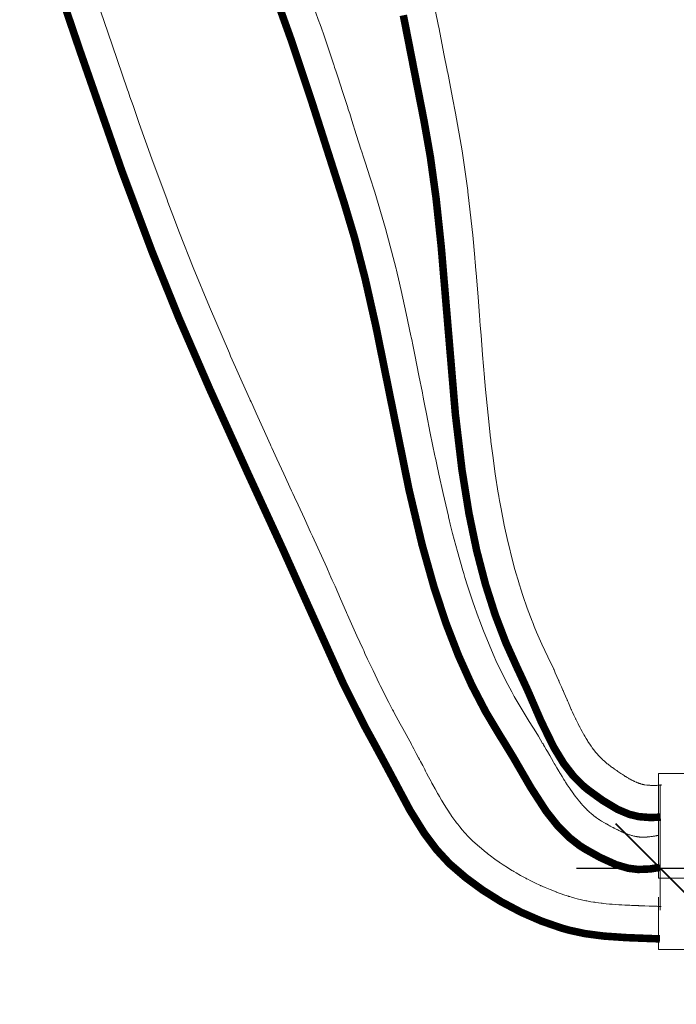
# Model space of a CAD drawing. Header units: millimetres. Extents: x 0 to 594, y 0 to 420.
# Tile 4 of 50: x 66 to 82, y 151 to 174. Entities that reach past the tile are written whole.
import ezdxf

# ---------------------------------------------------------------- set-up
doc = ezdxf.new("R2010")
doc.units = ezdxf.units.MM
for name, pattern in [('K5LT_BASIC', [0]), ('K5LT_DASHED', [6, 4, -2]), ('K5LT_THIN', [0])]:
    doc.linetypes.add(name, pattern=pattern)
doc.styles.add('KDIMTEXTSTYLE', font='GOST_AU.SHX', dxfattribs={"width": 0.96, "oblique": 15, "height": 5})
doc.dimstyles.new('KDIMSTYLE (0.03)', dxfattribs={"dimtxt": 5, "dimasz": 1, "dimexe": 2, "dimexo": 0, "dimgap": 1, "dimtad": 1, "dimlfac": 40, "dimtxsty": 'KDIMTEXTSTYLE', "dimsah": 1, "dimcen": 0, "dimdle": 1, "dimadec": 0, "dimazin": 0, "dimtfac": 0.667, "dimtmove": 0, "dimatfit": 3, "dimfxl": 1, "dimtvp": 1, "dimtfill": 1, "dimtolj": 1, "dimtzin": 0, "dimarcsym": 0})

# ---------------------------------------------------------------- blocks, each defined once
blk = doc.blocks.new('KDIMARROW_03')
at = {"color": 0, "linetype": 'K5LT_BASIC', "lineweight": 40}
blk.add_line((-1.061, -1.061), (1.061, 1.061), dxfattribs=at)
at = {"color": 0, "linetype": 'K5LT_THIN', "lineweight": 18}
for q in [(-1, 0), (2, 0)]:
    blk.add_line((0, 0), q, dxfattribs=at)
blk = doc.blocks.new('U260')
at = {"color": 7, "linetype": 'K5LT_DASHED', "lineweight": 18}
for p, q in [((76.057, 174.641), (76.134, 174.25)), ((76.134, 174.25), (76.138, 174.229)), ((76.138, 174.229), (76.147, 174.186)), ((76.147, 174.186), (76.164, 174.1)), ((76.164, 174.1), (76.197, 173.929)), ((76.197, 173.929), (76.264, 173.588)), ((76.264, 173.588), (76.339, 173.201)), ((76.339, 173.201), (76.343, 173.18)), ((76.343, 173.18), (76.352, 173.137)), ((76.352, 173.137), (76.368, 173.052)), ((76.368, 173.052), (76.401, 172.881)), ((76.401, 172.881), (76.468, 172.54)), ((76.468, 172.54), (76.541, 172.169)), ((76.541, 172.169), (76.7, 171.271)), ((76.7, 171.271), (76.833, 170.323)), ((76.833, 170.323), (76.837, 170.288)), ((76.837, 170.288), (76.846, 170.219)), ((76.846, 170.219), (76.862, 170.081)), ((76.862, 170.081), (76.893, 169.805)), ((76.893, 169.805), (76.951, 169.253)), ((76.951, 169.253), (77, 168.722)), ((77, 168.722), (77.003, 168.691)), ((77.003, 168.691), (77.008, 168.63)), ((77.008, 168.63), (77.019, 168.508)), ((77.019, 168.508), (77.039, 168.264)), ((77.039, 168.264), (77.079, 167.777)), ((77.079, 167.777), (77.113, 167.34)), ((77.113, 167.34), (77.116, 167.298)), ((77.116, 167.298), (77.119, 167.269)), ((77.119, 167.269), (77.123, 167.211)), ((77.123, 167.211), (77.132, 167.095)), ((77.132, 167.095), (77.15, 166.863)), ((77.15, 166.863), (77.187, 166.4)), ((77.187, 166.4), (77.233, 165.855)), ((77.233, 165.855), (77.235, 165.825)), ((77.235, 165.825), (77.24, 165.767)), ((77.24, 165.767), (77.251, 165.651)), ((77.251, 165.651), (77.272, 165.418)), ((77.272, 165.418), (77.318, 164.956)), ((77.318, 164.956), (77.378, 164.409)), ((77.378, 164.409), (77.381, 164.381)), ((77.381, 164.381), (77.388, 164.326)), ((77.388, 164.326), (77.401, 164.214)), ((77.401, 164.214), (77.43, 163.993)), ((77.43, 163.993), (77.491, 163.553)), ((77.491, 163.553), (77.563, 163.09)), ((77.563, 163.09), (77.567, 163.065)), ((77.567, 163.065), (77.576, 163.016)), ((77.576, 163.016), (77.593, 162.917)), ((77.593, 162.917), (77.629, 162.719)), ((77.629, 162.719), (77.706, 162.327)), ((77.706, 162.327), (77.791, 161.935)), ((77.791, 161.935), (77.796, 161.914)), ((77.796, 161.914), (77.806, 161.87)), ((77.806, 161.87), (77.827, 161.784)), ((77.827, 161.784), (77.869, 161.612)), ((77.869, 161.612), (77.96, 161.271)), ((77.96, 161.271), (78.058, 160.934)), ((78.058, 160.934), (78.064, 160.915)), ((78.064, 160.915), (78.076, 160.877)), ((78.076, 160.877), (78.1, 160.801)), ((78.1, 160.801), (78.149, 160.649)), ((78.149, 160.649), (78.253, 160.348)), ((78.253, 160.348), (78.372, 160.032)), ((78.372, 160.032), (78.379, 160.014)), ((78.379, 160.014), (78.393, 159.979)), ((78.393, 159.979), (78.421, 159.908)), ((78.421, 159.908), (78.479, 159.767)), ((78.479, 159.767), (78.602, 159.488)), ((78.602, 159.488), (78.749, 159.179)), ((78.749, 159.179), (78.887, 158.887)), ((78.887, 158.887), (78.89, 158.881)), ((78.89, 158.881), (78.895, 158.87)), ((78.895, 158.87), (78.905, 158.848)), ((78.905, 158.848), (78.925, 158.803)), ((78.925, 158.803), (78.965, 158.713)), ((78.965, 158.713), (79.004, 158.623)), ((79.004, 158.623), (79.007, 158.618)), ((79.007, 158.618), (79.011, 158.608)), ((79.011, 158.608), (79.02, 158.588)), ((79.02, 158.588), (79.037, 158.547)), ((79.037, 158.547), (79.072, 158.466)), ((79.072, 158.466), (79.105, 158.389)), ((79.105, 158.389), (79.107, 158.384)), ((79.107, 158.384), (79.111, 158.375)), ((79.111, 158.375), (79.12, 158.356)), ((79.12, 158.356), (79.136, 158.317)), ((79.136, 158.317), (79.169, 158.241)), ((79.169, 158.241), (79.208, 158.151)), ((79.208, 158.151), (79.21, 158.146)), ((79.21, 158.146), (79.214, 158.136)), ((79.214, 158.136), (79.222, 158.117)), ((79.222, 158.117), (79.239, 158.08)), ((79.239, 158.08), (79.272, 158.005)), ((79.272, 158.005), (79.308, 157.923)), ((79.308, 157.923), (79.31, 157.919)), ((79.31, 157.919), (79.314, 157.91)), ((79.314, 157.91), (79.322, 157.892)), ((79.322, 157.892), (79.339, 157.856)), ((79.339, 157.856), (79.371, 157.785)), ((79.371, 157.785), (79.408, 157.708)), ((79.408, 157.708), (79.41, 157.703)), ((79.41, 157.703), (79.414, 157.695)), ((79.414, 157.695), (79.422, 157.678)), ((79.422, 157.678), (79.438, 157.645)), ((79.438, 157.645), (79.471, 157.58)), ((79.471, 157.58), (79.506, 157.51)), ((79.506, 157.51), (79.508, 157.506)), ((79.508, 157.506), (79.512, 157.499)), ((79.512, 157.499), (79.52, 157.483)), ((79.52, 157.483), (79.536, 157.454)), ((79.536, 157.454), (79.568, 157.395)), ((79.568, 157.395), (79.602, 157.334)), ((79.602, 157.334), (79.604, 157.33)), ((79.604, 157.33), (79.607, 157.324)), ((79.607, 157.324), (79.615, 157.31)), ((79.615, 157.31), (79.63, 157.284)), ((79.63, 157.284), (79.661, 157.232)), ((79.661, 157.232), (79.693, 157.18)), ((79.693, 157.18), (79.695, 157.177)), ((79.695, 157.177), (79.699, 157.171)), ((79.699, 157.171), (79.706, 157.16)), ((79.706, 157.16), (79.721, 157.137)), ((79.721, 157.137), (79.751, 157.092)), ((79.751, 157.092), (79.783, 157.045)), ((79.783, 157.045), (79.785, 157.043)), ((79.785, 157.043), (79.788, 157.038)), ((79.788, 157.038), (79.796, 157.027)), ((79.796, 157.027), (79.81, 157.008)), ((79.81, 157.008), (79.839, 156.969)), ((79.839, 156.969), (79.87, 156.928)), ((79.87, 156.928), (79.872, 156.926)), ((79.872, 156.926), (79.875, 156.922)), ((79.875, 156.922), (79.882, 156.913)), ((79.882, 156.913), (79.897, 156.896)), ((79.897, 156.896), (79.925, 156.862)), ((79.925, 156.862), (79.956, 156.827)), ((79.956, 156.827), (79.958, 156.825)), ((79.958, 156.825), (79.961, 156.821)), ((79.961, 156.821), (79.968, 156.813)), ((79.968, 156.813), (79.983, 156.798)), ((79.983, 156.798), (80.011, 156.768)), ((80.011, 156.768), (80.045, 156.734)), ((80.045, 156.734), (80.047, 156.733)), ((80.047, 156.733), (80.05, 156.73)), ((80.05, 156.73), (80.057, 156.723)), ((80.057, 156.723), (80.071, 156.71)), ((80.071, 156.71), (80.098, 156.686)), ((80.098, 156.686), (80.122, 156.665)), ((80.122, 156.665), (80.124, 156.664)), ((80.124, 156.664), (80.126, 156.661)), ((80.126, 156.661), (80.132, 156.657)), ((80.132, 156.657), (80.144, 156.647)), ((80.144, 156.647), (80.167, 156.628)), ((80.167, 156.628), (80.187, 156.614)), ((80.187, 156.614), (80.262, 156.557)), ((80.262, 156.557), (80.285, 156.541)), ((80.285, 156.541), (80.287, 156.539)), ((80.287, 156.539), (80.291, 156.537)), ((80.291, 156.537), (80.298, 156.531)), ((80.298, 156.531), (80.313, 156.52)), ((80.313, 156.52), (80.343, 156.498)), ((80.343, 156.498), (80.369, 156.48)), ((80.369, 156.48), (80.371, 156.478)), ((80.371, 156.478), (80.374, 156.476)), ((80.374, 156.476), (80.381, 156.471)), ((80.381, 156.471), (80.394, 156.462)), ((80.394, 156.462), (80.42, 156.444)), ((80.42, 156.444), (80.445, 156.427)), ((80.445, 156.427), (80.446, 156.426)), ((80.446, 156.426), (80.45, 156.423)), ((80.45, 156.423), (80.456, 156.419)), ((80.456, 156.419), (80.468, 156.411)), ((80.468, 156.411), (80.493, 156.394)), ((80.493, 156.394), (80.522, 156.375)), ((80.522, 156.375), (80.523, 156.374)), ((80.523, 156.374), (80.527, 156.372)), ((80.527, 156.372), (80.533, 156.368)), ((80.533, 156.368), (80.545, 156.359)), ((80.545, 156.359), (80.571, 156.343)), ((80.571, 156.343), (80.599, 156.325)), ((80.599, 156.325), (80.601, 156.325)), ((80.601, 156.325), (80.604, 156.323)), ((80.604, 156.323), (80.61, 156.319)), ((80.61, 156.319), (80.622, 156.311)), ((80.622, 156.311), (80.647, 156.297)), ((80.647, 156.297), (80.672, 156.282)), ((80.672, 156.282), (80.674, 156.281)), ((80.674, 156.281), (80.676, 156.28)), ((80.676, 156.28), (80.682, 156.276)), ((80.682, 156.276), (80.694, 156.27)), ((80.694, 156.27), (80.716, 156.257)), ((80.716, 156.257), (80.74, 156.245)), ((80.74, 156.245), (80.741, 156.244)), ((80.741, 156.244), (80.744, 156.243)), ((80.744, 156.243), (80.749, 156.24)), ((80.749, 156.24), (80.759, 156.235)), ((80.759, 156.235), (80.78, 156.224)), ((80.78, 156.224), (80.801, 156.214)), ((80.801, 156.214), (80.803, 156.213)), ((80.803, 156.213), (80.805, 156.212)), ((80.805, 156.212), (80.81, 156.21)), ((80.81, 156.21), (80.819, 156.205)), ((80.819, 156.205), (80.838, 156.197)), ((80.838, 156.197), (80.856, 156.189)), ((80.856, 156.189), (80.857, 156.188)), ((80.857, 156.188), (80.859, 156.187)), ((80.859, 156.187), (80.864, 156.186)), ((80.864, 156.186), (80.872, 156.182)), ((80.872, 156.182), (80.889, 156.175)), ((80.889, 156.175), (80.906, 156.169)), ((80.906, 156.169), (80.907, 156.168)), ((80.907, 156.168), (80.909, 156.168)), ((80.909, 156.168), (80.912, 156.166)), ((80.912, 156.166), (80.92, 156.163)), ((80.92, 156.163), (80.934, 156.158)), ((80.934, 156.158), (80.948, 156.154)), ((80.948, 156.154), (80.949, 156.153)), ((80.949, 156.153), (80.951, 156.153)), ((80.951, 156.153), (80.954, 156.152)), ((80.954, 156.152), (80.961, 156.15)), ((80.961, 156.15), (80.974, 156.146)), ((80.974, 156.146), (80.99, 156.141)), ((80.99, 156.141), (80.991, 156.141)), ((80.991, 156.141), (80.992, 156.141)), ((80.992, 156.141), (80.995, 156.14)), ((80.995, 156.14), (81.001, 156.138)), ((81.001, 156.138), (81.013, 156.135)), ((81.013, 156.135), (81.024, 156.133)), ((81.024, 156.133), (81.025, 156.133)), ((81.025, 156.133), (81.026, 156.132)), ((81.026, 156.132), (81.029, 156.132)), ((81.029, 156.132), (81.034, 156.131)), ((81.034, 156.131), (81.044, 156.129)), ((81.044, 156.129), (81.053, 156.127)), ((81.053, 156.127), (81.114, 156.119)), ((81.114, 156.119), (81.115, 156.118)), ((81.115, 156.118), (81.117, 156.118)), ((81.117, 156.118), (81.122, 156.118)), ((81.122, 156.118), (81.131, 156.117)), ((81.131, 156.117), (81.15, 156.115)), ((81.15, 156.115), (81.167, 156.113)), ((81.167, 156.113), (81.168, 156.113)), ((81.168, 156.113), (81.17, 156.113)), ((81.17, 156.113), (81.174, 156.113)), ((81.174, 156.113), (81.183, 156.112)), ((81.183, 156.112), (81.2, 156.111)), ((81.2, 156.111), (81.215, 156.11)), ((81.215, 156.11), (81.216, 156.11)), ((81.216, 156.11), (81.219, 156.11)), ((81.219, 156.11), (81.223, 156.11)), ((81.223, 156.11), (81.231, 156.11)), ((81.231, 156.11), (81.248, 156.11)), ((81.248, 156.11), (81.266, 156.109)), ((81.266, 156.109), (81.267, 156.109)), ((81.267, 156.109), (81.27, 156.109)), ((81.27, 156.109), (81.274, 156.109)), ((81.274, 156.109), (81.283, 156.109)), ((81.283, 156.109), (81.3, 156.109)), ((81.3, 156.109), (81.321, 156.11)), ((81.321, 156.11), (81.322, 156.11)), ((81.322, 156.11), (81.324, 156.11)), ((81.324, 156.11), (81.329, 156.11)), ((81.329, 156.11), (81.338, 156.11)), ((81.338, 156.11), (81.356, 156.111)), ((81.356, 156.111), (81.376, 156.112)), ((81.376, 156.112), (81.377, 156.112)), ((81.377, 156.112), (81.379, 156.113)), ((81.379, 156.113), (81.383, 156.113)), ((81.383, 156.113), (81.392, 156.113)), ((81.392, 156.113), (81.41, 156.115)), ((81.41, 156.115), (81.426, 156.116)), ((81.426, 156.116), (81.427, 156.116)), ((81.427, 156.116), (81.429, 156.116)), ((81.429, 156.116), (81.433, 156.117)), ((81.433, 156.117), (81.441, 156.118)), ((81.441, 156.118), (81.457, 156.119)), ((81.457, 156.119), (81.47, 156.121))]:
    blk.add_line(p, q, dxfattribs=at)
blk = doc.blocks.new('U261')
at = {"color": 7, "linetype": 'K5LT_DASHED', "lineweight": 18}
for p, q in [((72.91, 175.375), (73.283, 174.348)), ((73.283, 174.348), (73.29, 174.328)), ((73.29, 174.328), (73.304, 174.287)), ((73.304, 174.287), (73.333, 174.204)), ((73.333, 174.204), (73.39, 174.039)), ((73.39, 174.039), (73.502, 173.709)), ((73.502, 173.709), (73.63, 173.328)), ((73.63, 173.328), (73.637, 173.308)), ((73.637, 173.308), (73.65, 173.266)), ((73.65, 173.266), (73.678, 173.183)), ((73.678, 173.183), (73.732, 173.018)), ((73.732, 173.018), (73.84, 172.687)), ((73.84, 172.687), (73.962, 172.307)), ((73.962, 172.307), (73.969, 172.287)), ((73.969, 172.287), (73.982, 172.245)), ((73.982, 172.245), (74.009, 172.162)), ((74.009, 172.162), (74.062, 171.996)), ((74.062, 171.996), (74.168, 171.665)), ((74.168, 171.665), (74.287, 171.289)), ((74.287, 171.289), (74.294, 171.269)), ((74.294, 171.269), (74.307, 171.227)), ((74.307, 171.227), (74.333, 171.144)), ((74.333, 171.144), (74.386, 170.979)), ((74.386, 170.979), (74.492, 170.648)), ((74.492, 170.648), (74.607, 170.287)), ((74.607, 170.287), (74.869, 169.414)), ((74.869, 169.414), (75.119, 168.453)), ((75.119, 168.453), (75.127, 168.419)), ((75.127, 168.419), (75.144, 168.35)), ((75.144, 168.35), (75.177, 168.212)), ((75.177, 168.212), (75.241, 167.936)), ((75.241, 167.936), (75.363, 167.385)), ((75.363, 167.385), (75.475, 166.853)), ((75.475, 166.853), (75.481, 166.822)), ((75.481, 166.822), (75.494, 166.761)), ((75.494, 166.761), (75.519, 166.639)), ((75.519, 166.639), (75.568, 166.394)), ((75.568, 166.394), (75.665, 165.906)), ((75.665, 165.906), (75.747, 165.491)), ((75.747, 165.491), (75.76, 165.426)), ((75.76, 165.426), (75.765, 165.397)), ((75.765, 165.397), (75.777, 165.339)), ((75.777, 165.339), (75.8, 165.222)), ((75.8, 165.222), (75.845, 164.99)), ((75.845, 164.99), (75.937, 164.528)), ((75.937, 164.528), (76.048, 163.982)), ((76.048, 163.982), (76.054, 163.953)), ((76.054, 163.953), (76.066, 163.894)), ((76.066, 163.894), (76.091, 163.778)), ((76.091, 163.778), (76.14, 163.546)), ((76.14, 163.546), (76.242, 163.086)), ((76.242, 163.086), (76.368, 162.543)), ((76.368, 162.543), (76.375, 162.515)), ((76.375, 162.515), (76.388, 162.46)), ((76.388, 162.46), (76.415, 162.35)), ((76.415, 162.35), (76.471, 162.131)), ((76.471, 162.131), (76.586, 161.697)), ((76.586, 161.697), (76.715, 161.244)), ((76.715, 161.244), (76.722, 161.22)), ((76.722, 161.22), (76.737, 161.171)), ((76.737, 161.171), (76.766, 161.074)), ((76.766, 161.074), (76.827, 160.88)), ((76.827, 160.88), (76.953, 160.498)), ((76.953, 160.498), (77.087, 160.117)), ((77.087, 160.117), (77.095, 160.096)), ((77.095, 160.096), (77.111, 160.054)), ((77.111, 160.054), (77.142, 159.971)), ((77.142, 159.971), (77.207, 159.804)), ((77.207, 159.804), (77.341, 159.474)), ((77.341, 159.474), (77.482, 159.151)), ((77.482, 159.151), (77.49, 159.133)), ((77.49, 159.133), (77.506, 159.097)), ((77.506, 159.097), (77.539, 159.026)), ((77.539, 159.026), (77.606, 158.885)), ((77.606, 158.885), (77.745, 158.606)), ((77.745, 158.606), (77.884, 158.343)), ((77.884, 158.343), (77.893, 158.327)), ((77.893, 158.327), (77.909, 158.297)), ((77.909, 158.297), (77.943, 158.236)), ((77.943, 158.236), (78.012, 158.115)), ((78.012, 158.115), (78.154, 157.877)), ((78.154, 157.877), (78.303, 157.64)), ((78.303, 157.64), (78.475, 157.364)), ((78.475, 157.364), (78.479, 157.359)), ((78.479, 157.359), (78.485, 157.348)), ((78.485, 157.348), (78.498, 157.327)), ((78.498, 157.327), (78.523, 157.284)), ((78.523, 157.284), (78.574, 157.199)), ((78.574, 157.199), (78.623, 157.114)), ((78.623, 157.114), (78.626, 157.109)), ((78.626, 157.109), (78.632, 157.1)), ((78.632, 157.1), (78.643, 157.08)), ((78.643, 157.08), (78.665, 157.042)), ((78.665, 157.042), (78.709, 156.965)), ((78.709, 156.965), (78.751, 156.892)), ((78.751, 156.892), (78.754, 156.888)), ((78.754, 156.888), (78.759, 156.878)), ((78.759, 156.878), (78.77, 156.86)), ((78.77, 156.86), (78.791, 156.824)), ((78.791, 156.824), (78.832, 156.751)), ((78.832, 156.751), (78.882, 156.666)), ((78.882, 156.666), (78.884, 156.661)), ((78.884, 156.661), (78.89, 156.652)), ((78.89, 156.652), (78.9, 156.634)), ((78.9, 156.634), (78.921, 156.598)), ((78.921, 156.598), (78.962, 156.528)), ((78.962, 156.528), (79.008, 156.45)), ((79.008, 156.45), (79.011, 156.446)), ((79.011, 156.446), (79.016, 156.438)), ((79.016, 156.438), (79.026, 156.421)), ((79.026, 156.421), (79.047, 156.387)), ((79.047, 156.387), (79.087, 156.32)), ((79.087, 156.32), (79.133, 156.247)), ((79.133, 156.247), (79.136, 156.243)), ((79.136, 156.243), (79.141, 156.235)), ((79.141, 156.235), (79.151, 156.22)), ((79.151, 156.22), (79.17, 156.188)), ((79.17, 156.188), (79.21, 156.127)), ((79.21, 156.127), (79.254, 156.062)), ((79.254, 156.062), (79.256, 156.058)), ((79.256, 156.058), (79.261, 156.051)), ((79.261, 156.051), (79.271, 156.037)), ((79.271, 156.037), (79.29, 156.009)), ((79.29, 156.009), (79.329, 155.954)), ((79.329, 155.954), (79.37, 155.898)), ((79.37, 155.898), (79.372, 155.895)), ((79.372, 155.895), (79.376, 155.888)), ((79.376, 155.888), (79.386, 155.876)), ((79.386, 155.876), (79.404, 155.852)), ((79.404, 155.852), (79.441, 155.804)), ((79.441, 155.804), (79.479, 155.756)), ((79.479, 155.756), (79.481, 155.753)), ((79.481, 155.753), (79.485, 155.748)), ((79.485, 155.748), (79.494, 155.737)), ((79.494, 155.737), (79.511, 155.716)), ((79.511, 155.716), (79.546, 155.675)), ((79.546, 155.675), (79.584, 155.633)), ((79.584, 155.633), (79.586, 155.631)), ((79.586, 155.631), (79.59, 155.626)), ((79.59, 155.626), (79.598, 155.617)), ((79.598, 155.617), (79.615, 155.599)), ((79.615, 155.599), (79.648, 155.564)), ((79.648, 155.564), (79.684, 155.528)), ((79.684, 155.528), (79.686, 155.526)), ((79.686, 155.526), (79.69, 155.522)), ((79.69, 155.522), (79.698, 155.514)), ((79.698, 155.514), (79.714, 155.499)), ((79.714, 155.499), (79.746, 155.469)), ((79.746, 155.469), (79.781, 155.438)), ((79.781, 155.438), (79.783, 155.436)), ((79.783, 155.436), (79.787, 155.433)), ((79.787, 155.433), (79.795, 155.426)), ((79.795, 155.426), (79.811, 155.412)), ((79.811, 155.412), (79.843, 155.386)), ((79.843, 155.386), (79.88, 155.358)), ((79.88, 155.358), (79.881, 155.356)), ((79.881, 155.356), (79.885, 155.353)), ((79.885, 155.353), (79.892, 155.348)), ((79.892, 155.348), (79.907, 155.337)), ((79.907, 155.337), (79.937, 155.316)), ((79.937, 155.316), (79.962, 155.3)), ((79.962, 155.3), (79.963, 155.299)), ((79.963, 155.299), (79.966, 155.297)), ((79.966, 155.297), (79.972, 155.293)), ((79.972, 155.293), (79.985, 155.285)), ((79.985, 155.285), (80.009, 155.27)), ((80.009, 155.27), (80.028, 155.259)), ((80.028, 155.259), (80.102, 155.216)), ((80.102, 155.216), (80.135, 155.197)), ((80.135, 155.197), (80.137, 155.196)), ((80.137, 155.196), (80.141, 155.193)), ((80.141, 155.193), (80.15, 155.189)), ((80.15, 155.189), (80.166, 155.18)), ((80.166, 155.18), (80.199, 155.161)), ((80.199, 155.161), (80.227, 155.145)), ((80.227, 155.145), (80.229, 155.144)), ((80.229, 155.144), (80.233, 155.143)), ((80.233, 155.143), (80.24, 155.139)), ((80.24, 155.139), (80.254, 155.131)), ((80.254, 155.131), (80.283, 155.115)), ((80.283, 155.115), (80.309, 155.101)), ((80.309, 155.101), (80.311, 155.1)), ((80.311, 155.1), (80.315, 155.099)), ((80.315, 155.099), (80.321, 155.095)), ((80.321, 155.095), (80.335, 155.088)), ((80.335, 155.088), (80.362, 155.074)), ((80.362, 155.074), (80.393, 155.059)), ((80.393, 155.059), (80.394, 155.058)), ((80.394, 155.058), (80.398, 155.056)), ((80.398, 155.056), (80.405, 155.053)), ((80.405, 155.053), (80.418, 155.046)), ((80.418, 155.046), (80.445, 155.033)), ((80.445, 155.033), (80.476, 155.019)), ((80.476, 155.019), (80.478, 155.018)), ((80.478, 155.018), (80.481, 155.016)), ((80.481, 155.016), (80.488, 155.013)), ((80.488, 155.013), (80.501, 155.007)), ((80.501, 155.007), (80.527, 154.996)), ((80.527, 154.996), (80.554, 154.984)), ((80.554, 154.984), (80.556, 154.983)), ((80.556, 154.983), (80.559, 154.982)), ((80.559, 154.982), (80.565, 154.98)), ((80.565, 154.98), (80.577, 154.974)), ((80.577, 154.974), (80.601, 154.965)), ((80.601, 154.965), (80.626, 154.955)), ((80.626, 154.955), (80.628, 154.955)), ((80.628, 154.955), (80.631, 154.953)), ((80.631, 154.953), (80.636, 154.951)), ((80.636, 154.951), (80.647, 154.947)), ((80.647, 154.947), (80.669, 154.939)), ((80.669, 154.939), (80.691, 154.932)), ((80.691, 154.932), (80.692, 154.931)), ((80.692, 154.931), (80.695, 154.93)), ((80.695, 154.93), (80.7, 154.929)), ((80.7, 154.929), (80.71, 154.926)), ((80.71, 154.926), (80.729, 154.919)), ((80.729, 154.919), (80.748, 154.914)), ((80.748, 154.914), (80.749, 154.913)), ((80.749, 154.913), (80.752, 154.913)), ((80.752, 154.913), (80.756, 154.911)), ((80.756, 154.911), (80.765, 154.909)), ((80.765, 154.909), (80.782, 154.904)), ((80.782, 154.904), (80.8, 154.899)), ((80.8, 154.899), (80.801, 154.899)), ((80.801, 154.899), (80.803, 154.899)), ((80.803, 154.899), (80.807, 154.898)), ((80.807, 154.898), (80.815, 154.896)), ((80.815, 154.896), (80.83, 154.893)), ((80.83, 154.893), (80.845, 154.889)), ((80.845, 154.889), (80.846, 154.889)), ((80.846, 154.889), (80.847, 154.889)), ((80.847, 154.889), (80.851, 154.888)), ((80.851, 154.888), (80.858, 154.887)), ((80.858, 154.887), (80.871, 154.885)), ((80.871, 154.885), (80.884, 154.882)), ((80.884, 154.882), (80.885, 154.882)), ((80.885, 154.882), (80.886, 154.882)), ((80.886, 154.882), (80.889, 154.882)), ((80.889, 154.882), (80.895, 154.881)), ((80.895, 154.881), (80.907, 154.879)), ((80.907, 154.879), (80.919, 154.878)), ((80.919, 154.878), (80.92, 154.878)), ((80.92, 154.878), (80.921, 154.878)), ((80.921, 154.878), (80.924, 154.877)), ((80.924, 154.877), (80.929, 154.877)), ((80.929, 154.877), (80.94, 154.876)), ((80.94, 154.876), (80.951, 154.875)), ((80.951, 154.875), (81.015, 154.873)), ((81.015, 154.873), (81.016, 154.873)), ((81.016, 154.873), (81.018, 154.873)), ((81.018, 154.873), (81.023, 154.873)), ((81.023, 154.873), (81.033, 154.873)), ((81.033, 154.873), (81.053, 154.873)), ((81.053, 154.873), (81.07, 154.874)), ((81.07, 154.874), (81.071, 154.874)), ((81.071, 154.874), (81.073, 154.874)), ((81.073, 154.874), (81.078, 154.874)), ((81.078, 154.874), (81.086, 154.874)), ((81.086, 154.874), (81.104, 154.875)), ((81.104, 154.875), (81.12, 154.876)), ((81.12, 154.876), (81.121, 154.876)), ((81.121, 154.876), (81.123, 154.877)), ((81.123, 154.877), (81.127, 154.877)), ((81.127, 154.877), (81.136, 154.878)), ((81.136, 154.878), (81.153, 154.879)), ((81.153, 154.879), (81.173, 154.881)), ((81.173, 154.881), (81.174, 154.881)), ((81.174, 154.881), (81.176, 154.881)), ((81.176, 154.881), (81.18, 154.882)), ((81.18, 154.882), (81.189, 154.883)), ((81.189, 154.883), (81.207, 154.885)), ((81.207, 154.885), (81.228, 154.888)), ((81.228, 154.888), (81.229, 154.888)), ((81.229, 154.888), (81.232, 154.888)), ((81.232, 154.888), (81.236, 154.889)), ((81.236, 154.889), (81.246, 154.89)), ((81.246, 154.89), (81.264, 154.893)), ((81.264, 154.893), (81.284, 154.896)), ((81.284, 154.896), (81.286, 154.897)), ((81.286, 154.897), (81.288, 154.897)), ((81.288, 154.897), (81.293, 154.898)), ((81.293, 154.898), (81.302, 154.9)), ((81.302, 154.9), (81.321, 154.903)), ((81.321, 154.903), (81.343, 154.908)), ((81.343, 154.908), (81.344, 154.908)), ((81.344, 154.908), (81.347, 154.908)), ((81.347, 154.908), (81.352, 154.909)), ((81.352, 154.909), (81.362, 154.912)), ((81.362, 154.912), (81.382, 154.916)), ((81.382, 154.916), (81.403, 154.921))]:
    blk.add_line(p, q, dxfattribs=at)
blk = doc.blocks.new('U262')
at = {"color": 7, "linetype": 'K5LT_DASHED', "lineweight": 18}
for p, q in [((68.062, 174.594), (68.227, 174.108)), ((68.227, 174.108), (68.45, 173.453)), ((68.45, 173.453), (68.701, 172.725)), ((68.701, 172.725), (68.719, 172.672)), ((68.719, 172.672), (68.756, 172.565)), ((68.756, 172.565), (68.83, 172.352)), ((68.83, 172.352), (68.979, 171.927)), ((68.979, 171.927), (69.282, 171.079)), ((69.282, 171.079), (69.642, 170.097)), ((69.642, 170.097), (69.662, 170.045)), ((69.662, 170.045), (69.701, 169.94)), ((69.701, 169.94), (69.78, 169.731)), ((69.78, 169.731), (69.94, 169.314)), ((69.94, 169.314), (70.268, 168.483)), ((70.268, 168.483), (70.655, 167.543)), ((70.655, 167.543), (71.133, 166.434)), ((71.133, 166.434), (71.142, 166.412)), ((71.142, 166.412), (71.162, 166.368)), ((71.162, 166.368), (71.201, 166.279)), ((71.201, 166.279), (71.279, 166.101)), ((71.279, 166.101), (71.437, 165.746)), ((71.437, 165.746), (71.62, 165.339)), ((71.62, 165.339), (71.63, 165.317)), ((71.63, 165.317), (71.65, 165.273)), ((71.65, 165.273), (71.69, 165.184)), ((71.69, 165.184), (71.77, 165.006)), ((71.77, 165.006), (71.931, 164.65)), ((71.931, 164.65), (72.116, 164.245)), ((72.116, 164.245), (72.127, 164.223)), ((72.127, 164.223), (72.147, 164.178)), ((72.147, 164.178), (72.188, 164.089)), ((72.188, 164.089), (72.27, 163.911)), ((72.27, 163.911), (72.434, 163.554)), ((72.434, 163.554), (72.62, 163.151)), ((72.62, 163.151), (72.63, 163.129)), ((72.63, 163.129), (72.651, 163.084)), ((72.651, 163.084), (72.692, 162.994)), ((72.692, 162.994), (72.776, 162.813)), ((72.776, 162.813), (72.926, 162.488)), ((72.926, 162.488), (73.076, 162.162)), ((73.076, 162.162), (73.12, 162.067)), ((73.12, 162.067), (73.46, 161.315)), ((73.46, 161.315), (73.536, 161.142)), ((73.536, 161.142), (73.545, 161.124)), ((73.545, 161.124), (73.561, 161.087)), ((73.561, 161.087), (73.594, 161.013)), ((73.594, 161.013), (73.659, 160.866)), ((73.659, 160.866), (73.788, 160.571)), ((73.788, 160.571), (73.935, 160.238)), ((73.935, 160.238), (73.943, 160.22)), ((73.943, 160.22), (73.959, 160.185)), ((73.959, 160.185), (73.991, 160.113)), ((73.991, 160.113), (74.054, 159.971)), ((74.054, 159.971), (74.181, 159.687)), ((74.181, 159.687), (74.32, 159.381)), ((74.32, 159.381), (74.328, 159.364)), ((74.328, 159.364), (74.344, 159.33)), ((74.344, 159.33), (74.375, 159.261)), ((74.375, 159.261), (74.439, 159.125)), ((74.439, 159.125), (74.567, 158.853)), ((74.567, 158.853), (74.716, 158.545)), ((74.716, 158.545), (74.723, 158.53)), ((74.723, 158.53), (74.738, 158.5)), ((74.738, 158.5), (74.767, 158.442)), ((74.767, 158.442), (74.826, 158.324)), ((74.826, 158.324), (74.945, 158.091)), ((74.945, 158.091), (75.036, 157.918)), ((75.036, 157.918), (75.041, 157.907)), ((75.041, 157.907), (75.053, 157.885)), ((75.053, 157.885), (75.076, 157.842)), ((75.076, 157.842), (75.123, 157.755)), ((75.123, 157.755), (75.218, 157.582)), ((75.218, 157.582), (75.283, 157.466)), ((75.283, 157.466), (75.488, 157.092)), ((75.488, 157.092), (75.491, 157.085)), ((75.491, 157.085), (75.499, 157.071)), ((75.499, 157.071), (75.514, 157.043)), ((75.514, 157.043), (75.543, 156.987)), ((75.543, 156.987), (75.602, 156.875)), ((75.602, 156.875), (75.656, 156.772)), ((75.656, 156.772), (75.659, 156.766)), ((75.659, 156.766), (75.665, 156.754)), ((75.665, 156.754), (75.678, 156.729)), ((75.678, 156.729), (75.704, 156.68)), ((75.704, 156.68), (75.755, 156.583)), ((75.755, 156.583), (75.803, 156.489)), ((75.803, 156.489), (75.806, 156.483)), ((75.806, 156.483), (75.812, 156.472)), ((75.812, 156.472), (75.825, 156.449)), ((75.825, 156.449), (75.849, 156.403)), ((75.849, 156.403), (75.897, 156.312)), ((75.897, 156.312), (75.954, 156.206)), ((75.954, 156.206), (75.957, 156.2)), ((75.957, 156.2), (75.963, 156.188)), ((75.963, 156.188), (75.975, 156.166)), ((75.975, 156.166), (76, 156.12)), ((76, 156.12), (76.05, 156.03)), ((76.05, 156.03), (76.109, 155.925)), ((76.109, 155.925), (76.112, 155.92)), ((76.112, 155.92), (76.118, 155.909)), ((76.118, 155.909), (76.131, 155.887)), ((76.131, 155.887), (76.156, 155.844)), ((76.156, 155.844), (76.206, 155.759)), ((76.206, 155.759), (76.261, 155.667)), ((76.261, 155.667), (76.264, 155.662)), ((76.264, 155.662), (76.27, 155.652)), ((76.27, 155.652), (76.283, 155.632)), ((76.283, 155.632), (76.307, 155.593)), ((76.307, 155.593), (76.357, 155.516)), ((76.357, 155.516), (76.411, 155.434)), ((76.411, 155.434), (76.414, 155.43)), ((76.414, 155.43), (76.419, 155.421)), ((76.419, 155.421), (76.431, 155.404)), ((76.431, 155.404), (76.455, 155.37)), ((76.455, 155.37), (76.502, 155.303)), ((76.502, 155.303), (76.549, 155.238)), ((76.549, 155.238), (76.552, 155.235)), ((76.552, 155.235), (76.558, 155.227)), ((76.558, 155.227), (76.57, 155.211)), ((76.57, 155.211), (76.593, 155.181)), ((76.593, 155.181), (76.64, 155.121)), ((76.64, 155.121), (76.696, 155.052)), ((76.696, 155.052), (76.699, 155.049)), ((76.699, 155.049), (76.705, 155.042)), ((76.705, 155.042), (76.716, 155.029)), ((76.716, 155.029), (76.739, 155.003)), ((76.739, 155.003), (76.785, 154.951)), ((76.785, 154.951), (76.83, 154.904)), ((76.83, 154.904), (76.832, 154.901)), ((76.832, 154.901), (76.837, 154.895)), ((76.837, 154.895), (76.848, 154.884)), ((76.848, 154.884), (76.869, 154.862)), ((76.869, 154.862), (76.912, 154.82)), ((76.912, 154.82), (76.956, 154.779)), ((76.956, 154.779), (77.27, 154.509)), ((77.27, 154.509), (77.279, 154.502)), ((77.279, 154.502), (77.285, 154.497)), ((77.285, 154.497), (77.298, 154.487)), ((77.298, 154.487), (77.324, 154.467)), ((77.324, 154.467), (77.376, 154.427)), ((77.376, 154.427), (77.483, 154.348)), ((77.483, 154.348), (77.587, 154.275)), ((77.587, 154.275), (77.593, 154.271)), ((77.593, 154.271), (77.605, 154.262)), ((77.605, 154.262), (77.63, 154.245)), ((77.63, 154.245), (77.681, 154.211)), ((77.681, 154.211), (77.783, 154.145)), ((77.783, 154.145), (77.89, 154.079)), ((77.89, 154.079), (77.896, 154.075)), ((77.896, 154.075), (77.909, 154.067)), ((77.909, 154.067), (77.935, 154.052)), ((77.935, 154.052), (77.986, 154.021)), ((77.986, 154.021), (78.091, 153.961)), ((78.091, 153.961), (78.219, 153.891)), ((78.219, 153.891), (78.226, 153.887)), ((78.226, 153.887), (78.24, 153.88)), ((78.24, 153.88), (78.268, 153.866)), ((78.268, 153.866), (78.324, 153.837)), ((78.324, 153.837), (78.436, 153.781)), ((78.436, 153.781), (78.575, 153.717)), ((78.575, 153.717), (78.582, 153.713)), ((78.582, 153.713), (78.597, 153.707)), ((78.597, 153.707), (78.626, 153.694)), ((78.626, 153.694), (78.685, 153.668)), ((78.685, 153.668), (78.803, 153.619)), ((78.803, 153.619), (78.944, 153.564)), ((78.944, 153.564), (78.95, 153.561)), ((78.95, 153.561), (78.964, 153.556)), ((78.964, 153.556), (78.991, 153.546)), ((78.991, 153.546), (79.044, 153.527)), ((79.044, 153.527), (79.152, 153.49)), ((79.152, 153.49), (79.237, 153.463)), ((79.237, 153.463), (79.242, 153.461)), ((79.242, 153.461), (79.252, 153.458)), ((79.252, 153.458), (79.273, 153.452)), ((79.273, 153.452), (79.314, 153.439)), ((79.314, 153.439), (79.396, 153.416)), ((79.396, 153.416), (79.449, 153.401)), ((79.449, 153.401), (79.653, 153.353)), ((79.653, 153.353), (79.657, 153.353)), ((79.657, 153.353), (79.665, 153.351)), ((79.665, 153.351), (79.681, 153.348)), ((79.681, 153.348), (79.713, 153.342)), ((79.713, 153.342), (79.778, 153.33)), ((79.778, 153.33), (79.841, 153.32)), ((79.841, 153.32), (79.845, 153.32)), ((79.845, 153.32), (79.852, 153.319)), ((79.852, 153.319), (79.867, 153.316)), ((79.867, 153.316), (79.898, 153.312)), ((79.898, 153.312), (79.959, 153.304)), ((79.959, 153.304), (80.022, 153.296)), ((80.022, 153.296), (80.026, 153.295)), ((80.026, 153.295), (80.034, 153.294)), ((80.034, 153.294), (80.049, 153.293)), ((80.049, 153.293), (80.081, 153.289)), ((80.081, 153.289), (80.144, 153.283)), ((80.144, 153.283), (80.222, 153.275)), ((80.222, 153.275), (80.227, 153.275)), ((80.227, 153.275), (80.235, 153.274)), ((80.235, 153.274), (80.252, 153.273)), ((80.252, 153.273), (80.287, 153.27)), ((80.287, 153.27), (80.356, 153.265)), ((80.356, 153.265), (80.444, 153.259)), ((80.444, 153.259), (80.448, 153.258)), ((80.448, 153.258), (80.457, 153.258)), ((80.457, 153.258), (80.476, 153.257)), ((80.476, 153.257), (80.513, 153.255)), ((80.513, 153.255), (80.588, 153.251)), ((80.588, 153.251), (80.675, 153.246)), ((80.675, 153.246), (80.68, 153.246)), ((80.68, 153.246), (80.689, 153.246)), ((80.689, 153.246), (80.709, 153.245)), ((80.709, 153.245), (80.747, 153.243)), ((80.747, 153.243), (80.824, 153.24)), ((80.824, 153.24), (80.91, 153.237)), ((80.91, 153.237), (80.915, 153.237)), ((80.915, 153.237), (80.925, 153.236)), ((80.925, 153.236), (80.946, 153.236)), ((80.946, 153.236), (80.986, 153.234)), ((80.986, 153.234), (81.068, 153.231)), ((81.068, 153.231), (81.171, 153.228)), ((81.171, 153.228), (81.175, 153.228)), ((81.175, 153.228), (81.184, 153.227)), ((81.184, 153.227), (81.203, 153.227)), ((81.203, 153.227), (81.239, 153.225)), ((81.239, 153.225), (81.313, 153.223)), ((81.313, 153.223), (81.353, 153.221)), ((81.353, 153.221), (81.356, 153.221)), ((81.356, 153.221), (81.362, 153.221)), ((81.362, 153.221), (81.374, 153.22)), ((81.374, 153.22), (81.398, 153.219)), ((81.398, 153.219), (81.447, 153.217)), ((81.447, 153.217), (81.46, 153.217))]:
    blk.add_line(p, q, dxfattribs=at)
blk = doc.blocks.new('U320')
at = {"color": 7, "linetype": 'K5LT_DASHED', "lineweight": 18}
for p, q in [((87.39, 155.141), (81.39, 155.141)), ((81.39, 155.141), (81.39, 153.891)), ((84.39, 153.891), (84.39, 155.141)), ((85.828, 154.791), (85.828, 155.166)), ((86.953, 154.791), (86.953, 155.166)), ((87.39, 155.141), (87.39, 154.816)), ((85.39, 154.816), (84.635, 153.891)), ((87.39, 154.816), (85.39, 154.816)), ((81.39, 153.891), (84.635, 153.891))]:
    blk.add_line(p, q, dxfattribs=at)
blk = doc.blocks.new('U321')
at = {"color": 7, "linetype": 'K5LT_DASHED', "lineweight": 18}
for p, q in [((81.39, 155.141), (81.39, 156.391)), ((81.39, 156.391), (84.635, 156.391)), ((84.39, 156.391), (84.39, 155.141)), ((85.39, 155.466), (84.635, 156.391)), ((87.39, 155.466), (85.39, 155.466)), ((85.828, 155.491), (85.828, 155.116)), ((86.953, 155.491), (86.953, 155.116)), ((87.39, 155.141), (87.39, 155.466)), ((87.39, 155.141), (81.39, 155.141))]:
    blk.add_line(p, q, dxfattribs=at)
blk = doc.blocks.new('U322')
at = {"color": 7, "linetype": 'K5LT_DASHED', "lineweight": 18}
for p, q in [((87.39, 153.441), (81.39, 153.441)), ((81.39, 153.441), (81.39, 152.191)), ((84.39, 152.191), (84.39, 153.441)), ((85.828, 153.441), (85.828, 153.466)), ((86.953, 153.091), (86.953, 153.466)), ((87.39, 153.441), (87.39, 153.116)), ((85.39, 153.116), (84.635, 152.191)), ((87.39, 153.116), (85.39, 153.116)), ((85.828, 153.091), (85.828, 153.116)), ((81.39, 152.191), (84.635, 152.191))]:
    blk.add_line(p, q, dxfattribs=at)

msp = doc.modelspace()

# ---------------------------------------------------------------- linework, layer by layer
at = {"color": 7, "linetype": 'K5LT_DASHED', "const_width": 0.18}
for points in [[(66.45987, 176.89732), (67.55485, 173.67675), (68.56146, 170.79166), (69.27628, 168.88232), (69.90461, 167.328), (69.94338, 167.23606), (70.66286, 165.57977), (71.58013, 163.55556), (72.41843, 161.73798), (72.95802, 160.53378), (73.85534, 158.54449), (74.37113, 157.51715), (74.61053, 157.08096), (74.92049, 156.50617), (75.44976, 155.51639), (75.7969, 154.95867), (76.09015, 154.56944), (76.37348, 154.26281), (76.43053, 154.20869), (76.78483, 153.90482), (77.18773, 153.60889), (77.63305, 153.32991), (78.10785, 153.07926), (78.59346, 152.86793), (79.0712, 152.7028), (79.25149, 152.65164), (79.6348, 152.56871), (80.0809, 152.51003), (80.633, 152.47248), (81.42676, 152.44234)], [(72.18701, 175.09724), (72.61533, 173.90786), (73.09615, 172.46779), (73.87379, 170.03682), (74.13007, 169.17915), (74.37997, 168.21252), (74.63588, 167.07865), (74.93356, 165.61088), (75.42764, 163.17544), (75.74038, 161.85955), (76.02497, 160.8482), (76.31227, 159.98101), (76.6115, 159.20917), (76.92707, 158.50915), (77.26152, 157.86726), (77.6165, 157.27463), (77.65522, 157.21466), (77.91596, 156.78854), (78.3434, 156.0523), (78.707, 155.49117), (78.98956, 155.13484), (79.25231, 154.87045), (79.51176, 154.66815), (79.63942, 154.58801), (79.99772, 154.38767), (80.37718, 154.21554), (80.67197, 154.12949), (80.90821, 154.10133), (81.19074, 154.11291), (81.4256, 154.15179)], [(75.2925, 174.50945), (75.78364, 172.00483), (75.93897, 171.12327), (76.07534, 170.13422), (76.19835, 168.97835), (76.3242, 167.48599), (76.5362, 164.9797), (76.6944, 163.64608), (76.86036, 162.61193), (77.04578, 161.71932), (77.25412, 160.91945), (77.48703, 160.18872), (77.74543, 159.51335), (78.02992, 158.8844), (78.05611, 158.83127), (78.26579, 158.37783), (78.58469, 157.64273), (78.88718, 157.02347), (79.12798, 156.62958), (79.3584, 156.3325), (79.59232, 156.09851), (79.72307, 155.99268), (80.0566, 155.75167), (80.41214, 155.53768), (80.69511, 155.41794), (80.92703, 155.36246), (81.209, 155.34127), (81.44678, 155.35272)]]:
    msp.add_lwpolyline(points, dxfattribs=at)

# ---------------------------------------------------------------- block references
for name in ['U261', 'U260', 'U262', 'U321', 'U320', 'U322']:
    msp.add_blockref(name, (0, 0))

# ---------------------------------------------------------------- dimensions: what is measured, and where the dimension line sits
at = {"color": 5, "true_color": 0x0000ff}
for base, p1, p2, location in [((70.69349, 221.62805), (95.1684, 49.12805), (95.1684, 221.62805), (70.69349, 135.62805)), ((81.43094, 154.12805), (114.91218, 49.12805), (94.32234, 154.12805), (81.43094, 101.12805))]:
    msp.add_linear_dim(base=base, p1=p1, p2=p2, angle=90, location=location, dimstyle='KDIMSTYLE (0.03)', override={"dimexo": 2, "dimpost": '\\H3.5;\\W0.96;\\Q15;<>', "dimblk1": 'KDIMARROW_03', "dimblk2": 'KDIMARROW_03', "dimse1": 0, "dimse2": 0, "dimclrt": 7, "dimtolj": 1}, dxfattribs=at).render()

doc.saveas('drawing.dxf')
